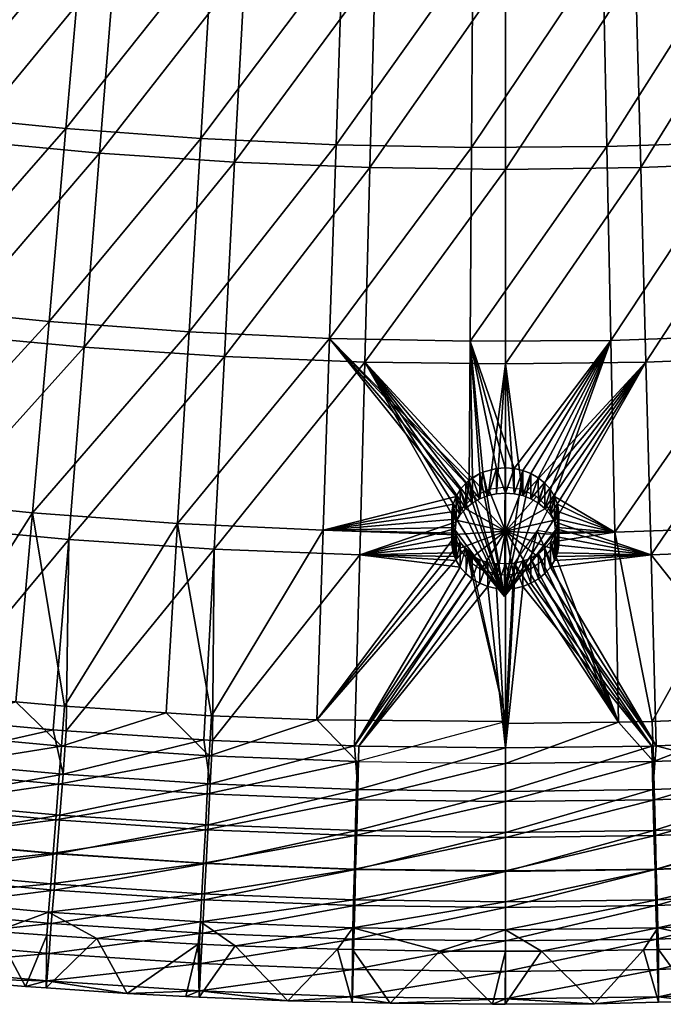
# Model space of a CAD drawing. Extents: x -475 to 475, y -468 to 475.
# Tile 228 of 256: x -38 to 12, y -468 to -390. Entities that reach past the tile are written whole.
import ezdxf

# ---------------------------------------------------------------- set-up
doc = ezdxf.new("R2010")
doc.units = 0
doc.layers.add('ERGO_FEU_VIRTUEL', color=7, linetype='CONTINUOUS')
doc.layers.add('ERGO_FEU_VIRTUEL_1', color=139, linetype='CONTINUOUS')

msp = doc.modelspace()

# ---------------------------------------------------------------- meshes
at = {"layer": 'ERGO_FEU_VIRTUEL'}
mesh = msp.add_polyface(dxfattribs=at)
corners = [(-39.1128, -99.0099, 1648.7653), (-23.9012, -103.7019, 1648.7663), (-27.8979, -105.8124, 1648.7667), (-8.1617, -106.0729, 1648.7668), (7.7549, -106.0729, 1648.7668), (3.795, -109.2989, 1648.7675), (300.0061, -166.3116, 93.5203), (-300.0061, -166.3116, 93.5203), (-311.0496, -162.7261, 96.0298), (-428.2417, -70.2553, 160.7487), (-433.0354, -61.348, 166.9828), (-66.6051, -83.1373, 1648.7618), (-53.4521, -92.1038, 1648.7638), (-57.245, -93.3394, 1648.764), (-362.0636, -138.0575, 113.2949), (-371.239, -131.8702, 117.6253), (-332.381, -154.1682, 102.0193), (-342.614, -149.2226, 105.4806), (-88.1994, -59.8643, 1648.7568), (-78.2744, -72.3106, 1648.7595), (-81.7565, -72.9418, 1648.7596), (-403.655, -103.4979, 137.4827), (-410.5915, -95.5904, 143.017), (-311.0496, -160.4325, 92.7526), (-321.8458, -156.3793, 95.5894), (-321.8458, -158.6729, 98.8665), (-91.5277, -60.2918, 1648.7569), (-380.0023, -125.3067, 122.219), (-388.3535, -118.3722, 127.0724), (-352.5174, -143.8471, 109.2429), (-43.0293, -100.6496, 1648.7656), (-396.2378, -111.099, 132.1628), (-12.1785, -108.7145, 1648.7674), (-433.0354, 81.0135, 266.6195), (-428.2417, 89.9209, 272.8536), (-448.2408, -14.4353, 199.8163), (-449.4632, -4.7539, 206.5921), (-70.2476, -84.0389, 1648.762), (-300.0061, -164.018, 90.2432), (-300.0061, 188.2707, 336.8048), (-446.3864, 43.7178, 240.5167), (-443.9415, 53.2433, 247.1835), (-325.444, -325.2499, 314.9185), (-325.4296, -325.2499, 314.9185), (-325.444, -325.2355, 314.9289), (-437.2523, -52.2471, 173.3523), (-440.8922, -42.985, 179.8348), (-443.9415, -33.5777, 186.4187), (-446.3864, -24.0522, 193.0856), (-96.156, -46.0789, 1648.7538), (-99.3507, -46.3494, 1648.7539), (-101.9706, -31.2649, 1648.7506), (-440.8922, 62.6505, 253.7675), (-437.2523, 71.9127, 260.2499), (-422.8986, -78.9476, 154.6651), (-2.8752, -432.4041, 122.6532), (-2.892, -432.2682, 122.8573), (-2.9057, -432.3747, 122.6459), (-448.2408, 34.1008, 233.786), (-449.4632, 24.4194, 227.0101), (-450.0813, 14.7004, 220.2079), (-332.381, -151.8745, 98.7422), (-417.006, -87.3981, 148.7507), (-450.0813, 4.9652, 213.3944)]
mesh.append_faces([[corners[k] for k in face] for face in [(0, 1, 2, 2), (3, 4, 5, 5), (6, 7, 8, 8), (9, 10, 6, 6), (11, 12, 13, 13), (14, 15, 6, 6), (16, 17, 6, 6), (18, 19, 20, 20), (21, 22, 6, 6), (23, 24, 25, 25), (20, 26, 18, 18), (27, 28, 6, 6), (17, 29, 6, 6), (13, 12, 30, 30), (31, 21, 6, 6), (2, 1, 32, 32), (33, 34, 6, 6), (35, 36, 6, 6), (20, 19, 37, 37), (38, 39, 23, 23), (1, 3, 32, 32), (28, 31, 6, 6), (40, 41, 6, 6), (37, 11, 13, 13), (42, 43, 44, 44), (8, 25, 6, 6), (10, 45, 6, 6), (46, 47, 6, 6), (48, 35, 6, 6), (49, 50, 51, 51), (19, 11, 37, 37), (52, 53, 6, 6), (16, 25, 24, 24), (25, 16, 6, 6), (54, 9, 6, 6), (15, 27, 6, 6), (55, 56, 57, 57), (58, 40, 6, 6), (59, 58, 6, 6), (60, 59, 6, 6), (16, 61, 17, 17), (22, 62, 6, 6), (63, 60, 6, 6), (8, 7, 38, 38), (47, 48, 6, 6), (62, 54, 6, 6), (8, 23, 25, 25), (18, 26, 49, 49), (53, 33, 6, 6), (29, 14, 6, 6), (12, 0, 30, 30), (41, 52, 6, 6), (45, 46, 6, 6), (38, 23, 8, 8), (36, 63, 6, 6), (26, 50, 49, 49), (24, 61, 16, 16), (32, 3, 5, 5), (30, 0, 2, 2)]])
at = {"layer": 'ERGO_FEU_VIRTUEL_1'}
mesh = msp.add_polyface(dxfattribs=at)
corners = [(-20.5772, -386.032, 96.6245), (-19.7364, -370.4036, 89.8513), (-30.8404, -385.3412, 96.6243), (-29.5937, -369.7415, 89.8511), (-41.0891, -384.3769, 96.6241), (-39.4221, -368.8205, 89.8509), (-51.3088, -383.1536, 96.6239), (-49.2359, -367.6403, 89.8507), (-61.4996, -381.6568, 96.6235), (-42.7417, -399.8181, 103.6794), (-53.3673, -398.5372, 103.6791), (-63.9639, -396.9829, 103.6788), (-21.4035, -401.5308, 103.6798), (-32.087, -400.8112, 103.6796), (-34.7543, -398.8675, 107.294), (-33.4062, -383.4694, 100.27), (-23.143, -384.2322, 100.2702), (-45.3944, -397.7881, 107.2938), (-43.6549, -382.4476, 100.2698), (-56.0201, -396.4352, 107.2935), (-53.8601, -381.1378, 100.2695), (-66.6022, -394.7945, 107.2931), (-64.0219, -379.5692, 100.2692), (-69.1535, -409.9046, 114.5781), (-32.058, -367.9561, 93.5282), (-22.2007, -368.6902, 93.5284), (-24.0707, -399.6446, 107.2942), (-64.5728, -379.8815, 385.8258), (-57.3392, -380.3419, 386.4214), (-56.9768, -377.9104, 383.2657), (-49.8158, -378.3132, 383.7882), (-50.1347, -380.7448, 386.9543), (-42.6692, -378.6585, 384.2375), (-42.9446, -381.0901, 387.4036), (-35.5516, -378.9463, 384.6241), (-35.7691, -381.3922, 387.7902), (-28.4195, -379.1909, 384.9271), (-28.608, -381.6369, 388.1037), (-21.3165, -379.3779, 385.1779)]
mesh.append_faces([[corners[k] for k in face] for face in [(0, 1, 2, 2), (2, 3, 4, 4), (4, 5, 6, 6), (6, 7, 8, 8), (2, 4, 9, 9), (9, 4, 10, 10), (4, 6, 10, 10), (10, 6, 11, 11), (6, 8, 11, 11), (12, 0, 13, 13), (0, 2, 13, 13), (13, 2, 9, 9), (14, 15, 16, 16), (17, 18, 15, 15), (19, 20, 18, 18), (21, 22, 20, 20), (23, 21, 19, 19), (24, 15, 18, 18), (25, 16, 15, 15), (20, 19, 21, 21), (18, 17, 19, 19), (16, 26, 14, 14), (15, 14, 17, 17), (27, 28, 29, 29), (29, 28, 30, 30), (28, 31, 30, 30), (30, 31, 32, 32), (31, 33, 32, 32), (32, 33, 34, 34), (33, 35, 34, 34), (34, 35, 36, 36), (35, 37, 36, 36), (36, 37, 38, 38)]])
mesh = msp.add_polyface(dxfattribs=at)
corners = [(-11.1112, -417.3462, 111.0068), (-1.3699, -427.9089, 116.1596), (0.0073, -417.4901, 111.0068), (0.0073, -402.0921, 103.6799), (-10.7054, -401.9482, 103.6799), (-22.2152, -416.9, 111.0067), (-21.4035, -401.5308, 103.6798), (0.0073, -386.5789, 96.6246), (-10.285, -386.435, 96.6246), (-20.5772, -386.032, 96.6245), (0.0073, -370.9217, 89.8514), (-9.879, -370.7922, 89.8513), (-24.0707, -399.6446, 107.2942), (-23.143, -384.2322, 100.2702), (-12.8653, -384.7071, 100.2703), (-3.5588, -427.4186, 120.4011), (-3.8922, -427.9799, 120.6833), (-13.8945, -415.46, 114.5793), (-3.1239, -426.9294, 120.1502), (-2.776, -415.6903, 114.5794), (-2.8485, -426.6991, 120.0353), (-25.9117, -430.1096, 122.1464), (-24.9985, -414.9419, 114.5792), (-13.3726, -400.1484, 107.2943), (-2.6745, -400.3643, 107.2943), (-2.573, -384.923, 100.2704), (-12.3434, -369.1507, 93.5285), (-2.4716, -369.3522, 93.5285), (-28.608, -381.6369, 388.1037), (-21.447, -381.8239, 388.344), (-21.3165, -379.3779, 385.1779), (-14.1989, -379.5074, 385.3451), (-14.3004, -381.9534, 388.5216), (-7.0958, -379.5938, 385.4496), (-7.1393, -382.0398, 388.6261), (0.0073, -379.6226, 385.4809)]
mesh.append_faces([[corners[k] for k in face] for face in [(0, 1, 2, 2), (2, 3, 0, 0), (3, 4, 0, 0), (0, 4, 5, 5), (4, 6, 5, 5), (3, 7, 4, 4), (7, 8, 4, 4), (4, 8, 6, 6), (8, 9, 6, 6), (7, 10, 8, 8), (10, 11, 8, 8), (8, 11, 9, 9), (12, 13, 14, 14), (15, 16, 17, 17), (18, 15, 17, 17), (19, 20, 17, 17), (20, 18, 17, 17), (21, 22, 17, 17), (17, 23, 24, 24), (23, 14, 25, 25), (22, 12, 23, 23), (26, 14, 13, 13), (27, 25, 14, 14), (14, 23, 12, 12), (23, 17, 22, 22), (24, 19, 17, 17), (25, 24, 23, 23), (28, 29, 30, 30), (30, 29, 31, 31), (29, 32, 31, 31), (31, 32, 33, 33), (32, 34, 33, 33), (33, 34, 35, 35)]])
mesh = msp.add_polyface(dxfattribs=at)
corners = [(22.2152, -416.9, 111.0067), (33.3047, -416.166, 111.0066), (32.0871, -400.8112, 103.6796), (21.4035, -401.5308, 103.6798), (11.1112, -417.3462, 111.0068), (30.8404, -385.3412, 96.6243), (29.5937, -369.7415, 89.8511), (20.5772, -386.032, 96.6245), (61.4996, -381.6568, 96.6235), (51.3088, -383.1536, 96.6239), (53.3672, -398.5372, 103.6791), (42.7417, -399.8181, 103.6794), (41.0891, -384.3769, 96.6241), (55.4112, -413.7913, 111.006), (44.3797, -415.1298, 111.0063), (20.1568, -430.4118, 122.1465), (19.4465, -415.2442, 114.5793), (30.5359, -414.5677, 114.5791), (29.4198, -399.2992, 107.2941), (40.0744, -398.3637, 107.2939), (18.7217, -399.9325, 107.2942), (38.5378, -382.9945, 100.2699), (48.7575, -381.8287, 100.2697), (28.2746, -383.8868, 100.2701), (18.0114, -384.5056, 100.2703), (41.611, -413.6034, 114.5789), (50.7145, -397.1548, 107.2936), (58.9483, -380.3895, 100.2694), (31.6522, -429.721, 122.1463), (52.657, -412.3513, 114.5787), (61.3112, -395.658, 107.2933), (43.1331, -428.7135, 122.1461)]
mesh.append_faces([[corners[k] for k in face] for face in [(0, 1, 2, 2), (2, 3, 0, 0), (0, 3, 4, 4), (5, 6, 7, 7), (8, 9, 10, 10), (10, 9, 11, 11), (9, 12, 11, 11), (11, 12, 2, 2), (12, 5, 2, 2), (2, 5, 3, 3), (5, 7, 3, 3), (13, 10, 14, 14), (10, 11, 14, 14), (14, 11, 1, 1), (11, 2, 1, 1), (15, 16, 17, 17), (17, 18, 19, 19), (16, 20, 18, 18), (19, 21, 22, 22), (18, 23, 21, 21), (20, 24, 23, 23), (25, 19, 26, 26), (26, 22, 27, 27), (28, 17, 25, 25), (29, 26, 30, 30), (31, 25, 29, 29), (18, 17, 16, 16), (23, 18, 20, 20), (19, 25, 17, 17), (21, 19, 18, 18), (26, 29, 25, 25), (22, 26, 19, 19), (27, 30, 26, 26)]])
mesh = msp.add_polyface(dxfattribs=at)
corners = [(0.0073, -417.4901, 111.0068), (1.3843, -427.9089, 116.1596), (11.1112, -417.3462, 111.0068), (21.4035, -401.5308, 103.6798), (10.7054, -401.9482, 103.6799), (0.0073, -402.0921, 103.6799), (20.5772, -386.032, 96.6245), (10.285, -386.435, 96.6246), (0.0073, -386.5789, 96.6246), (19.7364, -370.4036, 89.8513), (9.8791, -370.7922, 89.8513), (-2.602, -426.4977, 119.9308), (-2.8485, -426.6991, 120.0353), (-2.776, -415.6903, 114.5794), (-2.0222, -426.1667, 119.7635), (-2.6745, -400.3643, 107.2943), (8.0236, -400.2923, 107.2943), (7.7191, -384.851, 100.2703), (18.0114, -384.5056, 100.2703), (-2.573, -384.923, 100.2704), (3.8922, -427.9799, 120.6833), (3.5588, -427.4186, 120.4011), (8.3425, -415.6183, 114.5794), (8.6469, -430.8004, 122.1466), (19.4465, -415.2442, 114.5793), (18.7217, -399.9325, 107.2942), (-1.7758, -426.0516, 119.7008), (-0.7031, -425.7493, 119.5545), (-0.0073, -425.7061, 119.5336), (1.3843, -425.9077, 119.6277), (0.7031, -425.7493, 119.5545), (2.0222, -426.1667, 119.7635), (2.6021, -426.4977, 119.9308), (3.1239, -426.9294, 120.1502)]
mesh.append_faces([[corners[k] for k in face] for face in [(0, 1, 2, 2), (3, 4, 2, 2), (2, 4, 0, 0), (4, 5, 0, 0), (6, 7, 4, 4), (4, 7, 5, 5), (7, 8, 5, 5), (6, 9, 7, 7), (7, 10, 8, 8), (3, 6, 4, 4), (11, 12, 13, 13), (14, 11, 13, 13), (13, 15, 16, 16), (16, 17, 18, 18), (15, 19, 17, 17), (20, 21, 22, 22), (23, 22, 24, 24), (22, 16, 25, 25), (26, 14, 13, 13), (27, 26, 13, 13), (28, 27, 13, 13), (29, 30, 22, 22), (22, 30, 13, 13), (30, 28, 13, 13), (31, 29, 22, 22), (32, 31, 22, 22), (33, 32, 22, 22), (21, 33, 22, 22), (16, 22, 13, 13), (17, 16, 15, 15), (25, 24, 22, 22), (18, 25, 16, 16)]])
mesh = msp.add_polyface(dxfattribs=at)
corners = [(-66.4138, -412.1794, 111.0057), (-68.8346, -427.2463, 118.6041), (-55.4112, -413.7913, 111.006), (-57.4407, -428.9158, 118.6045), (-33.3047, -416.166, 111.0066), (-22.2152, -416.9, 111.0067), (-21.4035, -401.5308, 103.6798), (-32.087, -400.8112, 103.6796), (-44.3797, -415.1298, 111.0063), (-42.7417, -399.8181, 103.6794), (-53.3673, -398.5372, 103.6791), (-63.9639, -396.9829, 103.6788), (-23.027, -432.1396, 118.6052), (-34.5224, -431.3769, 118.605), (-46.0033, -430.2975, 118.6048), (-47.1339, -413.0134, 114.5788), (-45.3944, -397.7881, 107.2938), (-34.7543, -398.8675, 107.294), (-60.2819, -426.6411, 122.1457), (-58.1655, -411.603, 114.5785), (-56.0201, -396.4352, 107.2935), (-37.3926, -429.2604, 122.1462), (-36.0735, -414.1216, 114.579), (-24.9985, -414.9419, 114.5792), (-24.0707, -399.6446, 107.2942), (-48.859, -428.1091, 122.146), (-71.6758, -424.8852, 122.1453), (-69.1535, -409.9046, 114.5781), (-57.977, -442.1541, 129.9845), (-25.9117, -430.1096, 122.1464)]
mesh.append_faces([[corners[k] for k in face] for face in [(0, 1, 2, 2), (1, 3, 2, 2), (4, 5, 6, 6), (6, 7, 4, 4), (4, 7, 8, 8), (7, 9, 8, 8), (8, 9, 2, 2), (9, 10, 2, 2), (2, 10, 0, 0), (10, 11, 0, 0), (12, 5, 13, 13), (5, 4, 13, 13), (13, 4, 14, 14), (4, 8, 14, 14), (14, 8, 3, 3), (8, 2, 3, 3), (15, 16, 17, 17), (18, 19, 15, 15), (19, 20, 16, 16), (21, 22, 23, 23), (22, 17, 24, 24), (25, 15, 22, 22), (26, 27, 19, 19), (26, 19, 18, 18), (20, 19, 27, 27), (16, 15, 19, 19), (28, 18, 25, 25), (18, 15, 25, 25), (25, 22, 21, 21), (17, 22, 15, 15), (21, 23, 29, 29), (24, 23, 22, 22)]])
mesh = msp.add_polyface(dxfattribs=at)
corners = [(46.0033, -430.2975, 118.6048), (57.7451, -444.141, 126.4851), (57.4407, -428.9158, 118.6045), (55.4112, -413.7913, 111.006), (44.3797, -415.1298, 111.0063), (34.5224, -431.3769, 118.605), (33.3047, -416.166, 111.0066), (23.027, -432.1396, 118.6052), (22.2152, -416.9, 111.0067), (11.5171, -432.6002, 118.6053), (11.1112, -417.3462, 111.0068), (3.8922, -429.9811, 117.2152), (4.1241, -430.5712, 117.5183), (4.2401, -431.1899, 117.8215), (4.2401, -431.8231, 118.1454), (4.1241, -432.4275, 118.459), (4.0081, -432.7297, 118.6053), (3.8922, -433.0319, 118.7621), (1.3843, -427.9089, 116.1596), (2.0222, -428.1679, 116.2955), (2.6165, -428.5133, 116.4627), (3.1239, -428.9306, 116.6822), (3.5588, -429.4343, 116.933), (4.1241, -428.5699, 120.976), (3.8922, -427.9799, 120.6833), (8.6469, -430.8004, 122.1466), (8.3425, -415.6183, 114.5794), (4.2401, -429.1887, 121.3), (4.2401, -429.8075, 121.6135), (4.1241, -430.4263, 121.9271), (3.9502, -430.7675, 122.1466), (3.8922, -430.9114, 122.2301), (3.5588, -431.5775, 122.5019), (19.4465, -415.2442, 114.5793), (20.1568, -430.4118, 122.1465), (30.5359, -414.5677, 114.5791), (31.6522, -429.721, 122.1463), (41.611, -413.6034, 114.5789), (43.1331, -428.7135, 122.1461), (52.657, -412.3513, 114.5787), (54.585, -427.4183, 122.1458)]
mesh.append_faces([[corners[k] for k in face] for face in [(0, 1, 2, 2), (2, 3, 0, 0), (3, 4, 0, 0), (0, 4, 5, 5), (4, 6, 5, 5), (5, 6, 7, 7), (6, 8, 7, 7), (7, 8, 9, 9), (8, 10, 9, 9), (11, 12, 9, 9), (9, 10, 11, 11), (12, 13, 9, 9), (13, 14, 9, 9), (14, 15, 9, 9), (15, 16, 9, 9), (16, 17, 9, 9), (18, 19, 10, 10), (19, 20, 10, 10), (20, 21, 10, 10), (21, 22, 10, 10), (22, 11, 10, 10), (23, 24, 25, 25), (25, 24, 26, 26), (27, 23, 25, 25), (28, 27, 25, 25), (29, 28, 25, 25), (30, 29, 25, 25), (31, 30, 25, 25), (32, 31, 25, 25), (33, 34, 25, 25), (35, 36, 34, 34), (37, 38, 36, 36), (39, 40, 38, 38)]])
mesh = msp.add_polyface(dxfattribs=at)
corners = [(-11.5171, -432.6002, 118.6053), (-11.1112, -417.3462, 111.0068), (-23.027, -432.1396, 118.6052), (-22.2152, -416.9, 111.0067), (-4.1241, -430.5712, 117.5078), (-3.8922, -429.9811, 117.2152), (-3.5588, -429.4199, 116.933), (-3.1239, -428.9306, 116.6822), (-2.6165, -428.5133, 116.4627), (-2.0222, -428.1679, 116.2955), (-1.3699, -427.9089, 116.1596), (-3.9502, -430.8724, 122.1466), (-3.8922, -431.0163, 122.2302), (-14.4019, -430.6421, 122.1465), (-4.1241, -430.4263, 121.9271), (-4.2401, -429.8075, 121.6135), (-4.2401, -429.1887, 121.3), (-4.1241, -428.5699, 120.976), (-13.8945, -415.46, 114.5793), (-3.8922, -427.9799, 120.6833), (-25.9117, -430.1096, 122.1464), (-4.2401, -431.1899, 117.8215), (-4.2401, -431.8087, 118.1454), (-4.1241, -432.4275, 118.459), (-4.0081, -432.7297, 118.6053), (-3.5588, -427.4186, 120.4011), (-3.1239, -426.9294, 120.1502), (-0.0711, -435.876, 124.7055)]
mesh.append_faces([[corners[k] for k in face] for face in [(0, 1, 2, 2), (1, 3, 2, 2), (4, 5, 0, 0), (0, 5, 1, 1), (5, 6, 1, 1), (6, 7, 1, 1), (7, 8, 1, 1), (8, 9, 1, 1), (9, 10, 1, 1), (11, 12, 13, 13), (14, 11, 13, 13), (15, 14, 13, 13), (16, 15, 13, 13), (17, 16, 13, 13), (18, 19, 13, 13), (19, 17, 13, 13), (20, 18, 13, 13), (6, 5, 19, 19), (19, 5, 17, 17), (5, 4, 17, 17), (17, 4, 16, 16), (4, 21, 16, 16), (16, 21, 15, 15), (21, 22, 15, 15), (15, 22, 14, 14), (22, 23, 14, 14), (14, 23, 11, 11), (11, 24, 12, 12), (19, 25, 6, 6), (6, 25, 7, 7), (25, 26, 7, 7), (27, 14, 15, 16), (27, 16, 17, 19)]])
mesh = msp.add_polyface(dxfattribs=at)
corners = [(-1.3699, -427.9089, 116.1596), (-0.7031, -427.765, 116.0865), (0.0073, -417.4901, 111.0068), (0.0073, -427.7074, 116.0551), (0.7031, -427.765, 116.0865), (1.3843, -427.9089, 116.1596), (-2.8485, -426.6991, 120.0353), (-2.602, -426.4977, 119.9308), (-2.0222, -426.1667, 119.7635), (2.0222, -428.1679, 116.2955), (2.0222, -426.1667, 119.7635), (1.3843, -425.9077, 119.6277), (0.7031, -425.7493, 119.5545), (-0.0073, -425.7061, 119.5336), (-0.7031, -425.7493, 119.5545), (-1.7758, -426.0516, 119.7008), (-2.0222, -428.1679, 116.2955), (-3.1239, -426.9294, 120.1502), (-3.1239, -428.9306, 116.6822), (-2.6165, -428.5133, 116.4627), (-0.0711, -435.876, 124.7055), (2.6021, -426.4977, 119.9308), (3.1239, -426.9294, 120.1502), (-3.3491, -428.8139, 118.2648), (-3.8763, -429.8607, 118.8676), (0.0016, -430.7096, 119.3586), (-2.4565, -427.9733, 117.7849), (-1.2986, -427.4293, 117.4724), (0.0016, -427.2397, 117.3608), (1.2986, -427.4293, 117.4724), (2.4565, -427.9733, 117.7849), (3.3491, -428.8139, 118.2648), (3.8763, -429.8607, 118.8676)]
mesh.append_faces([[corners[k] for k in face] for face in [(0, 1, 2, 2), (1, 3, 2, 2), (3, 4, 2, 2), (4, 5, 2, 2), (6, 7, 8, 8), (9, 5, 10, 10), (10, 5, 11, 11), (5, 4, 11, 11), (11, 4, 12, 12), (4, 3, 12, 12), (12, 3, 13, 13), (13, 3, 14, 14), (3, 1, 14, 14), (1, 0, 14, 14), (14, 0, 15, 15), (0, 16, 15, 15), (15, 16, 8, 8), (17, 6, 18, 18), (18, 6, 19, 19), (6, 7, 19, 19), (19, 7, 16, 16), (7, 8, 16, 16), (20, 13, 12, 11), (20, 10, 21, 22), (20, 15, 14, 13), (23, 24, 25, 25), (26, 23, 25, 25), (27, 26, 25, 25), (28, 27, 25, 25), (29, 28, 25, 25), (30, 29, 25, 25), (31, 30, 25, 25), (32, 31, 25, 25)]])
mesh = msp.add_polyface(dxfattribs=at)
corners = [(-3.5588, -427.4186, 120.4011), (-3.1239, -426.9294, 120.1502), (-0.0711, -435.876, 124.7055), (-2.8485, -426.6991, 120.0353), (1.3843, -425.9077, 119.6277), (2.0222, -426.1667, 119.7635), (-3.1239, -432.1583, 122.5942), (-3.1239, -434.0681, 119.2847), (-2.9057, -432.3747, 122.6459), (-2.8752, -432.4041, 122.6532), (-2.892, -432.2682, 122.8573), (-2.6165, -434.4998, 119.5042), (-2.6165, -432.6467, 122.7154), (-1.3844, -433.2163, 123.0539), (-1.3844, -435.0898, 119.8073), (-0.7216, -433.2971, 123.252), (-2.0222, -432.99, 122.8738), (-2.0222, -434.8451, 119.6819), (-1.4258, -433.2025, 123.0421), (-2.0692, -432.9617, 122.8613), (0.0073, -433.29, 123.3798), (0.7031, -435.2481, 119.8804), (0.7031, -433.2469, 123.3485), (1.3843, -435.0898, 119.8073), (1.3843, -433.0885, 123.2754), (2.0222, -434.8451, 119.6819), (2.0222, -432.8439, 123.1499), (-3.1239, -432.0668, 122.7527), (-2.0222, -426.1667, 119.7635), (-1.7758, -426.0516, 119.7008), (-3.8922, -427.9799, 120.6833), (-3.5588, -431.5775, 122.5019), (-3.8922, -431.0163, 122.2302), (-4.1241, -430.4263, 121.9271), (2.5145, -430.6683, 121.9823), (-0.6582, -434.1217, 121.3342), (0.0016, -434.1712, 121.3565), (0.0016, -430.7096, 119.3586), (-1.9034, -433.7508, 121.1221), (-2.9416, -433.0503, 120.7203), (-3.6628, -432.1024, 120.1622), (-3.9863, -430.9898, 119.5261), (-3.8763, -429.8607, 118.8676), (3.9863, -430.9898, 119.5261), (3.8763, -429.8607, 118.8676), (3.6628, -432.1024, 120.1622), (2.9416, -433.0503, 120.7203), (1.9034, -433.7508, 121.1221), (0.6582, -434.1217, 121.3342), (4.1241, -430.4263, 121.9271), (3.9502, -430.7675, 122.1466)]
mesh.append_faces([[corners[k] for k in face] for face in [(0, 1, 2, 2), (1, 3, 2, 2), (4, 5, 2, 2), (6, 7, 8, 8), (9, 10, 8, 8), (9, 11, 12, 12), (13, 14, 15, 15), (16, 17, 18, 18), (12, 11, 19, 19), (20, 21, 22, 22), (22, 23, 24, 24), (24, 25, 26, 26), (8, 7, 11, 9), (8, 10, 27, 6), (28, 29, 2, 2), (3, 28, 2, 2), (30, 0, 2, 2), (2, 31, 32, 33), (34, 22, 24, 26), (35, 36, 37, 37), (38, 35, 37, 37), (39, 38, 37, 37), (40, 39, 37, 37), (41, 40, 37, 37), (42, 41, 37, 37), (43, 44, 37, 37), (45, 43, 37, 37), (46, 45, 37, 37), (47, 46, 37, 37), (37, 36, 48, 48), (48, 47, 37, 37), (49, 50, 2, 2)]])
mesh = msp.add_polyface(dxfattribs=at)
corners = [(11.5171, -432.6002, 118.6053), (3.8922, -433.0319, 118.7621), (3.5588, -433.5788, 119.0338), (2.5145, -430.6683, 121.9823), (3.1239, -432.0668, 122.7527), (3.5588, -431.5775, 122.5019), (3.8922, -430.9114, 122.2301), (2.0222, -432.8439, 123.1499), (2.6165, -434.4998, 119.5042), (2.6165, -432.4985, 122.9722), (3.1239, -434.0681, 119.2952), (4.0081, -432.7297, 118.6053), (3.9502, -430.7675, 122.1466), (4.1241, -432.4275, 118.459), (4.1241, -430.4263, 121.9271), (4.2401, -431.8231, 118.1454), (4.2401, -429.8075, 121.6135), (4.2401, -431.1899, 117.8215), (4.2401, -429.1887, 121.3), (4.1241, -430.5712, 117.5183), (4.1241, -428.5699, 120.976), (3.8922, -429.9811, 117.2152), (3.8922, -427.9799, 120.6833), (3.5588, -429.4343, 116.933), (3.5588, -427.4186, 120.4011), (3.1239, -428.9306, 116.6822), (3.1239, -426.9294, 120.1502), (2.6165, -428.5133, 116.4627), (2.6021, -426.4977, 119.9308), (2.0222, -428.1679, 116.2955), (2.0222, -426.1667, 119.7635), (-0.0711, -435.876, 124.7055)]
mesh.append_faces([[corners[k] for k in face] for face in [(0, 1, 2, 2), (3, 4, 5, 6), (7, 8, 9, 9), (8, 10, 9, 9), (9, 10, 4, 4), (10, 2, 4, 4), (4, 2, 5, 5), (2, 1, 5, 5), (5, 1, 6, 6), (1, 11, 6, 6), (6, 11, 12, 12), (11, 13, 12, 12), (12, 13, 14, 14), (13, 15, 14, 14), (14, 15, 16, 16), (15, 17, 16, 16), (16, 17, 18, 18), (17, 19, 18, 18), (18, 19, 20, 20), (19, 21, 20, 20), (20, 21, 22, 22), (21, 23, 22, 22), (22, 23, 24, 24), (23, 25, 24, 24), (24, 25, 26, 26), (25, 27, 26, 26), (26, 27, 28, 28), (27, 29, 28, 28), (28, 29, 30, 30), (3, 7, 9, 4), (31, 26, 24, 22), (31, 22, 20, 18), (31, 18, 16, 14)]])
mesh = msp.add_polyface(dxfattribs=at)
corners = [(-34.7109, -446.5301, 126.4856), (-34.5224, -431.3769, 118.605), (-35.7401, -446.4293, 126.4856), (-47.6124, -445.3212, 126.4853), (-46.2352, -445.4795, 126.4854), (-46.0033, -430.2975, 118.6048), (-57.7451, -444.141, 126.4851), (-59.0063, -453.811, 133.6645), (-47.2499, -455.1926, 133.6648), (-46.931, -452.1277, 131.0209), (-35.2327, -453.1927, 131.0212), (-35.4646, -456.2576, 133.665), (-59.3687, -456.66, 136.5172), (-47.5399, -458.0416, 136.5175), (-34.9718, -449.9406, 128.628), (-46.5976, -448.89, 128.6278), (-37.3926, -429.2604, 122.1462), (-38.6973, -444.2122, 129.9849), (-46.4237, -443.507, 129.9848), (-50.5696, -443.0176, 129.9847), (-48.859, -428.1091, 122.146), (-34.8413, -444.572, 129.985), (-46.757, -446.6584, 131.9704), (-35.0878, -447.7378, 131.9707), (-47.0615, -449.6659, 134.1859), (-58.7743, -448.2843, 134.1856), (-35.7546, -456.1989, 139.2752), (-47.6414, -455.1194, 139.2749), (-35.5516, -453.5656, 136.6315), (-47.3659, -452.4863, 136.6312), (-35.3342, -450.7309, 134.1862), (-59.1367, -451.0902, 136.6309), (-26.8105, -445.0901, 129.9851)]
mesh.append_faces([[corners[k] for k in face] for face in [(0, 1, 2, 2), (3, 4, 5, 5), (5, 4, 1, 1), (4, 2, 1, 1), (6, 3, 5, 5), (7, 8, 9, 9), (9, 8, 10, 10), (8, 11, 10, 10), (12, 13, 8, 8), (8, 13, 11, 11), (10, 14, 9, 9), (14, 15, 9, 9), (0, 2, 14, 14), (14, 2, 15, 15), (2, 4, 15, 15), (4, 3, 15, 15), (16, 17, 18, 18), (19, 20, 18, 18), (18, 20, 16, 16), (17, 16, 21, 21), (22, 23, 24, 24), (24, 25, 22, 22), (26, 27, 28, 28), (28, 27, 29, 29), (28, 29, 30, 30), (30, 29, 24, 24), (29, 31, 24, 24), (30, 24, 23, 23), (19, 18, 22, 22), (18, 17, 22, 22), (22, 17, 23, 23), (17, 21, 23, 23), (21, 32, 23, 23)]])
mesh = msp.add_polyface(dxfattribs=at)
corners = [(-11.923, -447.7102, 126.4859), (-11.5171, -432.6002, 118.6053), (-23.1575, -447.2785, 126.4858), (-23.027, -432.1396, 118.6052), (-23.8388, -447.2353, 126.4858), (-34.7109, -446.5301, 126.4856), (-34.5224, -431.3769, 118.605), (-11.7491, -454.416, 131.0214), (-11.6621, -451.1495, 128.6283), (-23.4909, -453.9554, 131.0213), (-23.3314, -450.7033, 128.6282), (-35.2327, -453.1927, 131.0212), (-35.4646, -456.2576, 133.665), (-23.6503, -457.0204, 133.6652), (-34.9718, -449.9406, 128.628), (-14.4019, -430.6421, 122.1465), (-14.8947, -445.6514, 129.9852), (-23.2445, -445.3348, 129.9852), (-25.9117, -430.1096, 122.1464), (-26.8105, -445.0901, 129.9851), (-34.8413, -444.572, 129.985), (-37.3926, -429.2604, 122.1462), (-11.865, -454.8033, 136.6317), (-23.8533, -456.976, 139.2753), (-23.7083, -454.3428, 136.6316), (-35.7546, -456.1989, 139.2752), (-35.5516, -453.5656, 136.6315), (-11.7925, -451.9687, 134.1864), (-23.5634, -451.5081, 134.1863), (-35.3342, -450.7309, 134.1862), (-11.7056, -448.9468, 131.9709), (-23.4039, -448.5006, 131.9708), (-35.0878, -447.7378, 131.9707)]
mesh.append_faces([[corners[k] for k in face] for face in [(0, 1, 2, 2), (2, 1, 3, 3), (2, 3, 4, 4), (4, 3, 5, 5), (3, 6, 5, 5), (7, 8, 9, 9), (8, 10, 9, 9), (9, 10, 11, 11), (11, 12, 9, 9), (9, 13, 7, 7), (10, 14, 11, 11), (0, 2, 10, 10), (2, 4, 10, 10), (10, 4, 14, 14), (4, 5, 14, 14), (8, 0, 10, 10), (15, 16, 17, 17), (18, 19, 20, 20), (20, 21, 18, 18), (19, 18, 17, 17), (17, 18, 15, 15), (22, 23, 24, 24), (24, 25, 26, 26), (27, 24, 28, 28), (24, 26, 28, 28), (28, 26, 29, 29), (30, 28, 31, 31), (28, 29, 31, 31), (31, 29, 32, 32), (30, 31, 16, 16), (32, 19, 31, 31), (19, 17, 31, 31), (17, 16, 31, 31)]])
mesh = msp.add_polyface(dxfattribs=at)
corners = [(0.0073, -447.8685, 126.4859), (-1.3844, -435.0898, 119.8073), (-11.5751, -447.7246, 126.4859), (-2.0222, -434.8451, 119.6819), (-2.6165, -434.4998, 119.5042), (-11.923, -447.7102, 126.4859), (-3.1239, -434.0681, 119.2847), (-3.5588, -433.5788, 119.0338), (-6.0789, -437.8365, 121.2791), (-11.5171, -432.6002, 118.6053), (-3.8922, -433.0319, 118.7621), (-4.0081, -432.7297, 118.6053), (-4.1241, -432.4275, 118.459), (-4.2401, -431.8087, 118.1454), (-4.2401, -431.1899, 117.8215), (-4.1241, -430.5712, 117.5078), (0.0073, -454.5599, 131.0215), (0.0073, -451.3078, 128.6283), (-11.7491, -454.416, 131.0214), (-11.6621, -451.1495, 128.6283), (-3.5588, -431.5775, 122.5019), (-3.1239, -432.0668, 122.7527), (-14.8947, -445.6514, 129.9852), (0.0667, -445.781, 129.9853), (-14.4019, -430.6421, 122.1465), (-3.8922, -431.0163, 122.2302), (0.0073, -452.1126, 134.1865), (-11.865, -454.8033, 136.6317), (-11.7925, -451.9687, 134.1864), (-23.7083, -454.3428, 136.6316), (0.0073, -449.1051, 131.971), (-11.7056, -448.9468, 131.9709), (-23.5634, -451.5081, 134.1863), (-3.9502, -430.8724, 122.1466), (-3.1429, -432.1329, 122.5902)]
mesh.append_faces([[corners[k] for k in face] for face in [(0, 1, 2, 2), (1, 3, 2, 2), (3, 4, 2, 2), (2, 4, 5, 5), (4, 6, 5, 5), (6, 7, 8, 5), (5, 8, 7, 9), (7, 10, 9, 9), (10, 11, 9, 9), (11, 12, 9, 9), (12, 13, 9, 9), (13, 14, 9, 9), (14, 15, 9, 9), (16, 17, 18, 18), (17, 19, 18, 18), (17, 0, 19, 19), (0, 2, 19, 19), (2, 5, 19, 19), (20, 21, 22, 22), (22, 21, 23, 23), (24, 25, 22, 22), (25, 20, 22, 22), (26, 27, 28, 28), (27, 29, 28, 28), (30, 28, 31, 31), (28, 32, 31, 31), (22, 23, 31, 31), (12, 11, 33, 33), (11, 10, 25, 25), (25, 10, 20, 20), (10, 7, 20, 20), (20, 34, 21, 21), (20, 7, 34, 34)]])
mesh = msp.add_polyface(dxfattribs=at)
corners = [(11.5171, -432.6002, 118.6053), (3.5588, -433.5788, 119.0338), (11.923, -447.7102, 126.4859), (23.1575, -447.2785, 126.4858), (23.027, -432.1396, 118.6052), (23.8388, -447.2353, 126.4858), (3.1239, -434.0681, 119.2952), (2.6165, -434.4998, 119.5042), (2.0222, -434.8451, 119.6819), (11.5751, -447.7246, 126.4859), (1.3843, -435.0898, 119.8073), (23.4909, -453.9554, 131.0213), (23.3314, -450.7033, 128.6282), (11.7491, -454.416, 131.0214), (11.6621, -451.1495, 128.6283), (11.836, -457.4809, 133.6653), (3.1239, -432.0668, 122.7527), (3.5588, -431.5775, 122.5019), (8.9368, -445.8241, 129.9853), (8.6469, -430.8004, 122.1466), (20.1568, -430.4118, 122.1465), (20.8526, -445.4211, 129.9852), (11.6186, -445.781, 129.9853), (23.2444, -445.3348, 129.9852), (23.7083, -454.3428, 136.6316), (11.923, -457.4509, 139.2754), (11.865, -454.8033, 136.6317), (23.5634, -451.5081, 134.1863), (23.4039, -448.5006, 131.9708), (11.7925, -451.9687, 134.1864), (11.7056, -448.9468, 131.9709), (0.0073, -449.1051, 131.971), (0.0073, -454.9617, 136.6318)]
mesh.append_faces([[corners[k] for k in face] for face in [(0, 1, 2, 2), (2, 3, 0, 0), (0, 3, 4, 4), (3, 5, 4, 4), (1, 6, 2, 2), (6, 7, 2, 2), (7, 8, 9, 9), (9, 2, 7, 7), (8, 10, 9, 9), (11, 12, 13, 13), (12, 14, 13, 13), (13, 15, 11, 11), (5, 3, 12, 12), (3, 2, 12, 12), (12, 2, 14, 14), (2, 9, 14, 14), (16, 17, 18, 18), (19, 18, 17, 17), (20, 21, 22, 22), (22, 18, 19, 19), (19, 20, 22, 22), (23, 21, 20, 20), (24, 25, 26, 26), (24, 26, 27, 27), (28, 29, 30, 30), (31, 18, 30, 30), (18, 22, 30, 30), (22, 21, 30, 30), (30, 21, 28, 28), (21, 23, 28, 28), (28, 27, 29, 29), (27, 26, 29, 29), (29, 26, 32, 32)]])
mesh = msp.add_polyface(dxfattribs=at)
corners = [(11.5751, -447.7246, 126.4859), (1.3843, -435.0898, 119.8073), (0.0073, -447.8685, 126.4859), (0.7031, -435.2481, 119.8804), (0.0073, -435.2913, 119.9118), (-0.7031, -435.2481, 119.8804), (-1.3844, -435.0898, 119.8073), (11.7491, -454.416, 131.0214), (11.6621, -451.1495, 128.6283), (0.0073, -454.5599, 131.0215), (0.0073, -451.3078, 128.6283), (2.6165, -432.4985, 122.9722), (3.1239, -432.0668, 122.7527), (8.9368, -445.8241, 129.9853), (2.0222, -432.8439, 123.1499), (1.3843, -433.0885, 123.2754), (0.0073, -433.29, 123.3798), (0.7031, -433.2469, 123.3485), (0.0073, -445.9392, 129.9853), (-3.1239, -432.0668, 122.7527), (-2.892, -432.2682, 122.8573), (0.0667, -445.781, 129.9853), (0.0073, -454.9617, 136.6318), (-11.865, -454.8033, 136.6317), (0.0073, -452.1126, 134.1865), (11.7056, -448.9468, 131.9709), (11.7925, -451.9687, 134.1864), (0.0073, -449.1051, 131.971), (-11.7925, -451.9687, 134.1864), (2.0222, -434.8451, 119.6819), (2.6165, -434.4998, 119.5042), (-0.7216, -433.2971, 123.252), (-0.7031, -433.2993, 123.2576), (-0.3669, -433.2673, 123.3633), (-1.4258, -433.2025, 123.0421), (-2.0222, -434.8451, 119.6819), (-1.3844, -433.2163, 123.0539), (-2.0692, -432.9617, 122.8613), (-2.6165, -434.4998, 119.5042), (-2.0222, -432.99, 122.8738), (-0.0711, -435.876, 124.7055), (-3.5588, -431.5775, 122.5019)]
mesh.append_faces([[corners[k] for k in face] for face in [(0, 1, 2, 2), (1, 3, 2, 2), (3, 4, 2, 2), (4, 5, 2, 2), (5, 6, 2, 2), (7, 8, 9, 9), (8, 10, 9, 9), (8, 0, 10, 10), (0, 2, 10, 10), (11, 12, 13, 13), (14, 11, 13, 13), (15, 14, 13, 13), (16, 17, 18, 18), (18, 17, 13, 13), (17, 15, 13, 13), (19, 20, 21, 21), (22, 23, 24, 24), (25, 26, 24, 24), (26, 22, 24, 24), (27, 25, 24, 24), (24, 28, 27, 27), (18, 13, 27, 27), (5, 4, 16, 16), (4, 3, 16, 16), (3, 1, 17, 17), (1, 29, 15, 15), (29, 30, 14, 14), (31, 6, 5, 32), (32, 5, 16, 33), (34, 35, 6, 36), (37, 38, 35, 39), (20, 19, 40, 40), (19, 41, 40, 40)]])
mesh = msp.add_polyface(dxfattribs=at)
corners = [(-35.4646, -456.2576, 133.665), (-23.6503, -457.0204, 133.6652), (-23.4909, -453.9554, 131.0213), (-35.6821, -459.1211, 136.5177), (-23.8098, -459.8838, 136.5179), (-35.8995, -461.7541, 139.5793), (-23.9403, -462.5169, 139.5795), (-36.0735, -464.1426, 142.8394), (-24.0707, -464.9197, 142.8396), (-12.039, -465.3946, 142.8397), (-24.1722, -467.0778, 146.2563), (-36.2474, -466.3006, 146.2562), (-29.9126, -467.2935, 147.2071), (-25.2594, -467.5382, 147.1654), (-24.2012, -467.5813, 147.1549), (-17.1851, -467.8692, 147.1132), (-11.9955, -459.8826, 142.1072), (-24.0997, -461.6378, 145.1269), (-23.9837, -459.4221, 142.1071), (-12.0535, -462.1127, 145.127), (-21.36, -463.5226, 147.8749), (-24.1867, -463.3931, 147.8958), (-24.2882, -463.3931, 147.8958), (-32.3045, -462.9469, 147.9793), (-36.117, -460.8606, 145.1267), (-35.7546, -456.1989, 139.2752), (-23.8533, -456.976, 139.2753), (-35.943, -458.6305, 142.1069), (-11.923, -457.4509, 139.2754), (-23.7083, -454.3428, 136.6316), (-36.2909, -466.8617, 147.2906), (-13.2712, -463.796, 147.8227)]
mesh.append_faces([[corners[k] for k in face] for face in [(0, 1, 2, 2), (0, 3, 1, 1), (3, 4, 1, 1), (3, 5, 4, 4), (5, 6, 4, 4), (5, 7, 6, 6), (7, 8, 6, 6), (9, 8, 10, 10), (10, 8, 11, 11), (12, 13, 10, 10), (10, 11, 12, 12), (13, 14, 10, 10), (14, 15, 10, 10), (16, 17, 18, 18), (19, 20, 17, 17), (20, 21, 17, 17), (21, 22, 17, 17), (22, 23, 17, 17), (17, 23, 24, 24), (17, 24, 18, 18), (25, 26, 27, 27), (27, 26, 18, 18), (26, 28, 18, 18), (26, 25, 29, 29), (14, 13, 22, 22), (22, 21, 14, 14), (13, 12, 22, 22), (22, 12, 23, 23), (12, 30, 23, 23), (31, 15, 20, 20), (15, 14, 20, 20), (20, 14, 21, 21)]])
mesh = msp.add_polyface(dxfattribs=at)
corners = [(24.1722, -467.0778, 146.2563), (24.0707, -464.9197, 142.8396), (12.097, -467.5527, 146.2564), (12.039, -465.3946, 142.8397), (7.0523, -468.1139, 147.0714), (12.1115, -467.9987, 147.0819), (15.1266, -467.9411, 147.0923), (23.1865, -467.6389, 147.1549), (24.2012, -467.5813, 147.1549), (11.836, -457.4809, 133.6653), (23.6503, -457.0204, 133.6652), (23.4909, -453.9554, 131.0213), (11.9085, -460.3444, 136.518), (23.8098, -459.8838, 136.5179), (11.981, -462.9919, 139.5796), (23.9402, -462.5169, 139.5795), (0.0073, -465.553, 142.8398), (18.9826, -463.6233, 147.854), (12.097, -463.8249, 147.8227), (12.0535, -462.1127, 145.127), (24.0997, -461.6378, 145.1269), (10.9228, -463.8536, 147.8123), (2.863, -463.9544, 147.8019), (23.9837, -459.4221, 142.1071), (11.9955, -459.8826, 142.1072), (0.0073, -462.2711, 145.127), (0.0073, -460.0409, 142.1072), (11.923, -457.4509, 139.2754), (23.8533, -456.976, 139.2753), (23.7083, -454.3428, 136.6316), (24.1867, -463.3787, 147.8958)]
mesh.append_faces([[corners[k] for k in face] for face in [(0, 1, 2, 2), (1, 3, 2, 2), (4, 5, 2, 2), (5, 6, 2, 2), (2, 6, 0, 0), (6, 7, 0, 0), (7, 8, 0, 0), (9, 10, 11, 11), (9, 12, 10, 10), (12, 13, 10, 10), (12, 14, 13, 13), (14, 15, 13, 13), (16, 3, 14, 14), (14, 3, 15, 15), (3, 1, 15, 15), (17, 18, 19, 19), (19, 20, 17, 17), (18, 21, 19, 19), (21, 22, 19, 19), (20, 19, 23, 23), (23, 19, 24, 24), (19, 25, 24, 24), (26, 27, 24, 24), (27, 28, 24, 24), (24, 28, 23, 23), (28, 27, 29, 29), (30, 17, 20, 20), (30, 7, 17, 17), (7, 6, 17, 17), (17, 6, 18, 18), (6, 5, 18, 18), (18, 5, 21, 21), (5, 4, 21, 21)]])
mesh = msp.add_polyface(dxfattribs=at)
corners = [(-23.6503, -457.0204, 133.6652), (-11.836, -457.4809, 133.6653), (-11.7491, -454.416, 131.0214), (0.0073, -454.5599, 131.0215), (-23.8098, -459.8838, 136.5179), (-11.9085, -460.3444, 136.518), (0.0073, -457.6393, 133.6653), (-23.9403, -462.5169, 139.5795), (-11.981, -462.9919, 139.5796), (0.0073, -460.5027, 136.518), (-24.0707, -464.9197, 142.8396), (-12.039, -465.3946, 142.8397), (0.0073, -463.1358, 139.5796), (-24.1722, -467.0778, 146.2563), (-17.1851, -467.8692, 147.1132), (-12.097, -467.5527, 146.2564), (-12.1115, -467.9987, 147.0819), (-9.0963, -468.0707, 147.0714), (0.0073, -467.711, 146.2565), (0.0073, -465.553, 142.8398), (0.0073, -462.2711, 145.127), (-5.1969, -463.94, 147.8019), (-12.0535, -462.1127, 145.127), (-12.097, -463.8249, 147.8227), (-13.2712, -463.796, 147.8227), (0.0073, -460.0409, 142.1072), (-11.9955, -459.8826, 142.1072), (-24.0997, -461.6378, 145.1269), (-23.9837, -459.4221, 142.1071), (-11.923, -457.4509, 139.2754), (0.0073, -457.5949, 139.2755), (-21.36, -463.5226, 147.8749), (-11.865, -454.8033, 136.6317), (0.0073, -454.9617, 136.6318), (-23.8533, -456.976, 139.2753), (-1.022, -468.157, 147.061)]
mesh.append_faces([[corners[k] for k in face] for face in [(0, 1, 2, 2), (2, 1, 3, 3), (0, 4, 1, 1), (4, 5, 1, 1), (1, 5, 6, 6), (4, 7, 5, 5), (7, 8, 5, 5), (5, 8, 9, 9), (7, 10, 8, 8), (10, 11, 8, 8), (8, 11, 12, 12), (13, 14, 15, 15), (14, 16, 15, 15), (16, 17, 15, 15), (15, 17, 18, 18), (18, 19, 15, 15), (19, 11, 15, 15), (15, 11, 13, 13), (20, 21, 22, 22), (21, 23, 22, 22), (23, 24, 22, 22), (25, 22, 26, 26), (22, 27, 26, 26), (26, 28, 29, 29), (29, 30, 26, 26), (24, 31, 22, 22), (32, 33, 29, 29), (29, 34, 32, 32), (35, 17, 21, 21), (21, 17, 23, 23), (17, 16, 23, 23), (23, 16, 24, 24), (16, 14, 24, 24)]])
mesh = msp.add_polyface(dxfattribs=at)
corners = [(-11.836, -457.4809, 133.6653), (0.0073, -457.6393, 133.6653), (0.0073, -454.5599, 131.0215), (-11.9085, -460.3444, 136.518), (0.0073, -460.5027, 136.518), (-11.981, -462.9919, 139.5796), (0.0073, -463.1358, 139.5796), (-9.0963, -468.0707, 147.0714), (-1.022, -468.157, 147.061), (0.0073, -467.711, 146.2565), (-0.0073, -468.157, 147.061), (12.097, -467.5527, 146.2564), (12.039, -465.3946, 142.8397), (0.0073, -465.553, 142.8398), (7.0523, -468.1139, 147.0714), (11.7491, -454.416, 131.0214), (11.836, -457.4809, 133.6653), (11.9085, -460.3444, 136.518), (11.981, -462.9919, 139.5796), (-12.039, -465.3946, 142.8397), (12.0535, -462.1127, 145.127), (2.863, -463.9544, 147.8019), (0.0073, -462.2711, 145.127), (0.0073, -463.9544, 147.8019), (-5.1969, -463.94, 147.8019), (11.9955, -459.8826, 142.1072), (0.0073, -460.0409, 142.1072), (-12.0535, -462.1127, 145.127), (-11.9955, -459.8826, 142.1072), (0.0073, -457.5949, 139.2755), (11.923, -457.4509, 139.2754), (11.865, -454.8033, 136.6317), (-11.923, -457.4509, 139.2754), (0.0073, -454.9617, 136.6318), (10.9228, -463.8536, 147.8123)]
mesh.append_faces([[corners[k] for k in face] for face in [(0, 1, 2, 2), (3, 4, 1, 1), (5, 6, 4, 4), (7, 8, 9, 9), (8, 10, 9, 9), (11, 12, 9, 9), (12, 13, 9, 9), (10, 14, 9, 9), (9, 14, 11, 11), (15, 2, 1, 1), (1, 16, 15, 15), (16, 1, 4, 4), (4, 17, 16, 16), (17, 4, 6, 6), (6, 18, 17, 17), (19, 13, 6, 6), (6, 13, 18, 18), (20, 21, 22, 22), (21, 23, 22, 22), (23, 24, 22, 22), (25, 22, 26, 26), (22, 27, 26, 26), (28, 29, 26, 26), (29, 30, 26, 26), (30, 29, 31, 31), (29, 32, 33, 33), (31, 29, 33, 33), (10, 8, 23, 23), (23, 8, 24, 24), (34, 14, 21, 21), (14, 10, 21, 21), (21, 10, 23, 23)]])
mesh = msp.add_polyface(dxfattribs=at)
corners = [(-47.5399, -458.0416, 136.5175), (-35.6821, -459.1211, 136.5177), (-35.4646, -456.2576, 133.665), (-47.8153, -460.6603, 139.5791), (-35.8995, -461.7541, 139.5793), (-48.0617, -463.0631, 142.8392), (-36.0735, -464.1426, 142.8394), (-24.0707, -464.9197, 142.8396), (-36.2474, -466.3006, 146.2562), (-48.2937, -465.2068, 146.2559), (-53.9036, -465.3216, 147.5619), (-48.3516, -465.8686, 147.4575), (-45.9308, -466.0989, 147.4158), (-37.9435, -466.761, 147.301), (-36.2909, -466.8617, 147.2906), (-29.9126, -467.2935, 147.2071), (-32.3045, -462.9469, 147.9793), (-36.2619, -462.6734, 148.021), (-36.117, -460.8606, 145.1267), (-40.2918, -462.3855, 148.0731), (-48.1197, -459.7524, 145.1265), (-48.2502, -461.6947, 148.1984), (-48.3226, -461.6803, 148.1984), (-53.3673, -461.1622, 148.2923), (-23.9837, -459.4221, 142.1071), (-35.943, -458.6305, 142.1069), (-47.8878, -457.5511, 142.1067), (-47.6414, -455.1194, 139.2749), (-35.7546, -456.1989, 139.2752)]
mesh.append_faces([[corners[k] for k in face] for face in [(0, 1, 2, 2), (0, 3, 1, 1), (3, 4, 1, 1), (3, 5, 4, 4), (5, 6, 4, 4), (7, 6, 8, 8), (8, 6, 9, 9), (6, 5, 9, 9), (10, 11, 9, 9), (11, 12, 9, 9), (9, 12, 8, 8), (12, 13, 8, 8), (13, 14, 8, 8), (14, 15, 8, 8), (16, 17, 18, 18), (17, 19, 18, 18), (18, 19, 20, 20), (19, 21, 20, 20), (21, 22, 20, 20), (22, 23, 20, 20), (24, 18, 25, 25), (18, 20, 25, 25), (25, 20, 26, 26), (27, 28, 26, 26), (26, 28, 25, 25), (12, 11, 21, 21), (21, 11, 22, 22), (11, 10, 22, 22), (16, 14, 17, 17), (14, 13, 17, 17), (17, 13, 19, 19), (13, 12, 19, 19), (19, 12, 21, 21)]])

doc.saveas('drawing.dxf')
